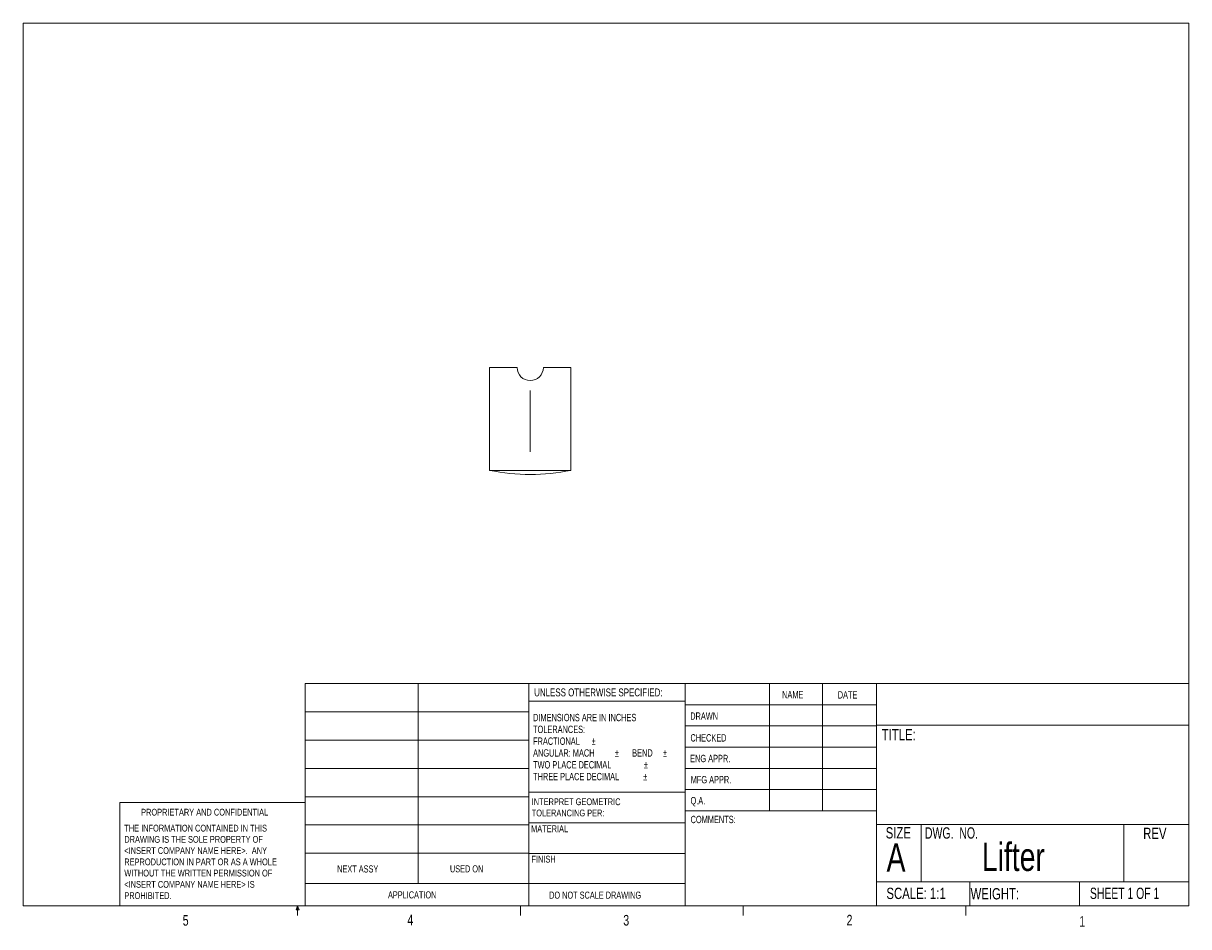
# Model space of a CAD drawing. Header units: millimetres. Extents: x 8.4 to 60.7, y 167.6 to 208.2.
import ezdxf
from ezdxf.lldxf.tags import DXFTag

# ---------------------------------------------------------------- set-up
doc = ezdxf.new("R2010")
doc.units = ezdxf.units.MM
doc.styles.add('SLDTEXTSTYLE0', font='TXT', dxfattribs={"width": 0.75})
doc.styles.add('SLDTEXTSTYLE1', font='TXT', dxfattribs={"width": 0.6875})
doc.styles.add('SLDTEXTSTYLE2', font='TXT', dxfattribs={"width": 0.694444})
tags = doc.linetypes.add('CENTERX2', pattern=[20.32, 12.7, -2.54, 2.54, -2.54]).pattern_tags.tags
tags[10:11] = [DXFTag(74, 4), DXFTag(75, 0), DXFTag(340, '0'), DXFTag(46, 1.0), DXFTag(50, 0.0), DXFTag(44, 0.0), DXFTag(45, 0.0)]
tags[8:9] = [DXFTag(74, 4), DXFTag(75, 0), DXFTag(340, '0'), DXFTag(46, 1.0), DXFTag(50, 0.0), DXFTag(44, 0.0), DXFTag(45, 0.0)]
tags[6:7] = [DXFTag(74, 4), DXFTag(75, 0), DXFTag(340, '0'), DXFTag(46, 1.0), DXFTag(50, 0.0), DXFTag(44, 0.0), DXFTag(45, 0.0)]
tags[4:5] = [DXFTag(74, 4), DXFTag(75, 0), DXFTag(340, '0'), DXFTag(46, 1.0), DXFTag(50, 0.0), DXFTag(44, 0.0), DXFTag(45, 0.0)]

# ---------------------------------------------------------------- blocks, each defined once
blk = doc.blocks.new('follower')
at = {"color": 7, "linetype": 'Continuous', "lineweight": 0}
for p, q in [((-9.12, -20.33), (-2.94, -20.33)), ((-9.12, -20.33), (-9.12, -43.42)), ((2.94, -20.33), (9.12, -20.33)), ((9.12, -20.33), (9.12, -43.42))]:
    blk.add_line(p, q, dxfattribs=at)
at = {"color": 7, "linetype": 'CENTERX2', "lineweight": 0}
for p, q in [((0, -39.27), (0, -25.5)), ((-9.12, -43.42), (9.12, -43.42))]:
    blk.add_line(p, q, dxfattribs=at)
at = {"color": 7, "linetype": 'Continuous', "lineweight": 0}
for centre, radius, start, end in [((0, -20.33), 2.94, 180, 0), ((0, 0), 44.37, 258.1324, 281.8676)]:
    blk.add_arc(centre, radius, start, end, dxfattribs=at)
blk = doc.blocks.new('SW_NOTE_0')
at = {"color": 0, "linetype": 'Continuous', "lineweight": 0, "char_height": 1.524, "attachment_point": 1, "style": 'SLDTEXTSTYLE0'}
for s, insert in [('INTERPRET GEOMETRIC', (0, 1.96)), ('TOLERANCING PER:', (0, -0.56))]:
    blk.add_mtext(s, dxfattribs=dict(at, insert=insert))
blk = doc.blocks.new('SW_NOTE_1')
at = {"color": 0, "linetype": 'Continuous', "lineweight": 0, "char_height": 1.651, "attachment_point": 1, "style": 'SLDTEXTSTYLE0'}
for s, insert in [('DIMENSIONS ARE IN INCHES', (0, 2.13)), ('TOLERANCES:', (0, -0.52)), ('FRACTIONAL', (0, -3.17)), ('%%p', (13.15, -3.17)), ('ANGULAR: MACH', (0, -5.82)), ('%%p', (18.37, -5.82)), ('     BEND ', (19.95, -5.82)), ('%%p', (29.16, -5.82)), ('TWO PLACE DECIMAL    ', (0, -8.48)), ('%%p', (24.88, -8.48)), ('THREE PLACE DECIMAL  ', (0, -11.13)), ('%%p', (24.73, -11.13))]:
    blk.add_mtext(s, dxfattribs=dict(at, insert=insert))
blk = doc.blocks.new('SW_NOTE_2')
at = {"color": 0, "linetype": 'Continuous', "lineweight": 0, "char_height": 1.524, "attachment_point": 1, "style": 'SLDTEXTSTYLE0'}
for s, insert in [('THE INFORMATION CONTAINED IN THIS', (0, 1.96)), ('DRAWING IS THE SOLE PROPERTY OF', (0, -0.56)), ('<INSERT COMPANY NAME HERE>.  ANY ', (0, -3.08)), ('REPRODUCTION IN PART OR AS A WHOLE', (0, -5.61)), ('WITHOUT THE WRITTEN PERMISSION OF', (0, -8.13)), ('<INSERT COMPANY NAME HERE> IS ', (0, -10.66)), ('PROHIBITED.', (0, -13.18))]:
    blk.add_mtext(s, dxfattribs=dict(at, insert=insert))

msp = doc.modelspace()

# ---------------------------------------------------------------- linework, layer by layer
at = {"color": 7, "linetype": 'Continuous', "lineweight": 0}
for p, q in [((8.4, 208.194), (60.724, 208.194)), ((8.4, 208.194), (8.4, 168.57)), ((60.724, 168.57), (60.724, 208.194)), ((21.055, 178.549), (60.724, 178.549)), ((21.055, 168.57), (21.055, 178.549)), ((26.125, 178.549), (26.125, 169.567)), ((31.099, 168.57), (31.099, 178.549)), ((38.117, 178.549), (38.117, 168.57)), ((41.896, 178.549), (41.896, 172.834)), ((44.276, 178.549), (44.276, 172.834)), ((46.71, 178.549), (46.71, 168.57)), ((38.117, 177.765), (31.099, 177.765)), ((38.117, 177.596), (46.71, 177.596)), ((21.055, 177.279), (31.099, 177.279)), ((38.117, 176.644), (46.71, 176.644)), ((46.71, 176.684), (60.724, 176.684)), ((21.055, 176.009), (31.099, 176.009)), ((38.117, 175.691), (46.71, 175.691)), ((21.055, 174.739), (31.099, 174.739)), ((46.71, 174.739), (38.117, 174.739)), ((46.71, 173.786), (38.117, 173.786)), ((12.738, 168.57), (12.738, 173.215)), ((21.055, 173.215), (12.738, 173.215)), ((21.055, 173.469), (31.099, 173.469)), ((31.099, 173.669), (38.117, 173.669)), ((46.71, 172.834), (38.117, 172.834)), ((21.055, 172.199), (31.099, 172.199)), ((31.099, 172.297), (38.117, 172.297)), ((46.71, 172.227), (60.724, 172.227)), ((48.719, 172.227), (48.719, 169.651)), ((57.819, 172.227), (57.819, 169.651)), ((21.055, 170.929), (31.099, 170.929)), ((31.099, 170.926), (38.117, 170.926)), ((21.055, 169.567), (38.117, 169.567)), ((46.71, 169.651), (60.724, 169.651)), ((50.891, 169.651), (50.891, 168.57)), ((55.829, 169.651), (55.829, 168.57)), ((60.724, 168.57), (8.4, 168.57)), ((20.651, 168.394), (20.718, 168.57)), ((20.718, 168.57), (20.718, 168.139)), ((20.718, 168.57), (20.782, 168.394)), ((30.719, 168.57), (30.719, 168.139)), ((40.72, 168.57), (40.72, 168.139)), ((50.722, 168.57), (50.722, 168.139)), ((20.782, 168.394), (20.651, 168.394))]:
    msp.add_line(p, q, dxfattribs=at)

# ---------------------------------------------------------------- block references
at = {"color": 7, "linetype": 'Continuous', "xscale": 0.2, "yscale": 0.2, "zscale": 0.2}
msp.add_blockref('follower', (31.161, 196.807), dxfattribs=at)
at = {"color": 7, "linetype": 'Continuous', "lineweight": 0, "xscale": 0.2, "yscale": 0.2, "zscale": 0.2}
for name, p in [('SW_NOTE_1', (31.288, 176.763)), ('SW_NOTE_0', (31.226, 173.003)), ('SW_NOTE_2', (12.935, 171.818))]:
    msp.add_blockref(name, p, dxfattribs=at)

# ---------------------------------------------------------------- texts
at = {"color": 7, "linetype": 'Continuous', "lineweight": 0, "attachment_point": 1}
for s, insert, char_height, style in [('UNLESS OTHERWISE SPECIFIED:', (31.336, 178.33), 0.3556, 'SLDTEXTSTYLE0'), ('NAME', (42.469, 178.215), 0.3302, 'SLDTEXTSTYLE0'), ('DATE', (44.967, 178.206), 0.3302, 'SLDTEXTSTYLE0'), ('DRAWN', (38.344, 177.255), 0.3302, 'SLDTEXTSTYLE0'), ('TITLE:', (46.943, 176.509), 0.508, 'SLDTEXTSTYLE0'), ('CHECKED', (38.354, 176.277), 0.3302, 'SLDTEXTSTYLE0'), ('ENG APPR.', (38.34, 175.35), 0.3302, 'SLDTEXTSTYLE0'), ('MFG APPR.', (38.365, 174.399), 0.3302, 'SLDTEXTSTYLE0'), ('Q.A.', (38.357, 173.455), 0.3302, 'SLDTEXTSTYLE0'), ('PROPRIETARY AND CONFIDENTIAL', (13.69, 172.927), 0.3048, 'SLDTEXTSTYLE0'), ('MATERIAL', (31.2, 172.181), 0.3048, 'SLDTEXTSTYLE0'), ('COMMENTS:', (38.361, 172.612), 0.3302, 'SLDTEXTSTYLE0'), ('SIZE', (47.12, 172.102), 0.508, 'SLDTEXTSTYLE0'), ('DWG.  NO.', (48.88, 172.095), 0.508, 'SLDTEXTSTYLE2'), ('REV', (58.681, 172.075), 0.508, 'SLDTEXTSTYLE0'), ('A', (47.16, 171.375), 1.27, 'SLDTEXTSTYLE0'), ('Lifter', (51.437, 171.405), 1.27, 'SLDTEXTSTYLE0'), ('FINISH', (31.214, 170.818), 0.3048, 'SLDTEXTSTYLE0'), ('NEXT ASSY', (22.493, 170.384), 0.3175, 'SLDTEXTSTYLE0'), ('USED ON', (27.555, 170.39), 0.3175, 'SLDTEXTSTYLE0'), ('APPLICATION', (24.774, 169.22), 0.3175, 'SLDTEXTSTYLE0'), ('DO NOT SCALE DRAWING', (32.01, 169.209), 0.3175, 'SLDTEXTSTYLE0'), ('SCALE: 1:1', (47.154, 169.383), 0.508, 'SLDTEXTSTYLE0'), ('WEIGHT: ', (50.932, 169.366), 0.508, 'SLDTEXTSTYLE0'), ('SHEET 1 OF 1', (56.29, 169.385), 0.508, 'SLDTEXTSTYLE1'), ('5', (15.557, 168.156), 0.476, 'SLDTEXTSTYLE0'), ('4', (25.641, 168.172), 0.476, 'SLDTEXTSTYLE0'), ('3', (35.337, 168.161), 0.476, 'SLDTEXTSTYLE0'), ('2', (45.363, 168.165), 0.476, 'SLDTEXTSTYLE0'), ('1', (55.807, 168.109), 0.476, 'SLDTEXTSTYLE0')]:
    msp.add_mtext(s, dxfattribs=dict(at, insert=insert, char_height=char_height, style=style))

doc.saveas('drawing.dxf')
